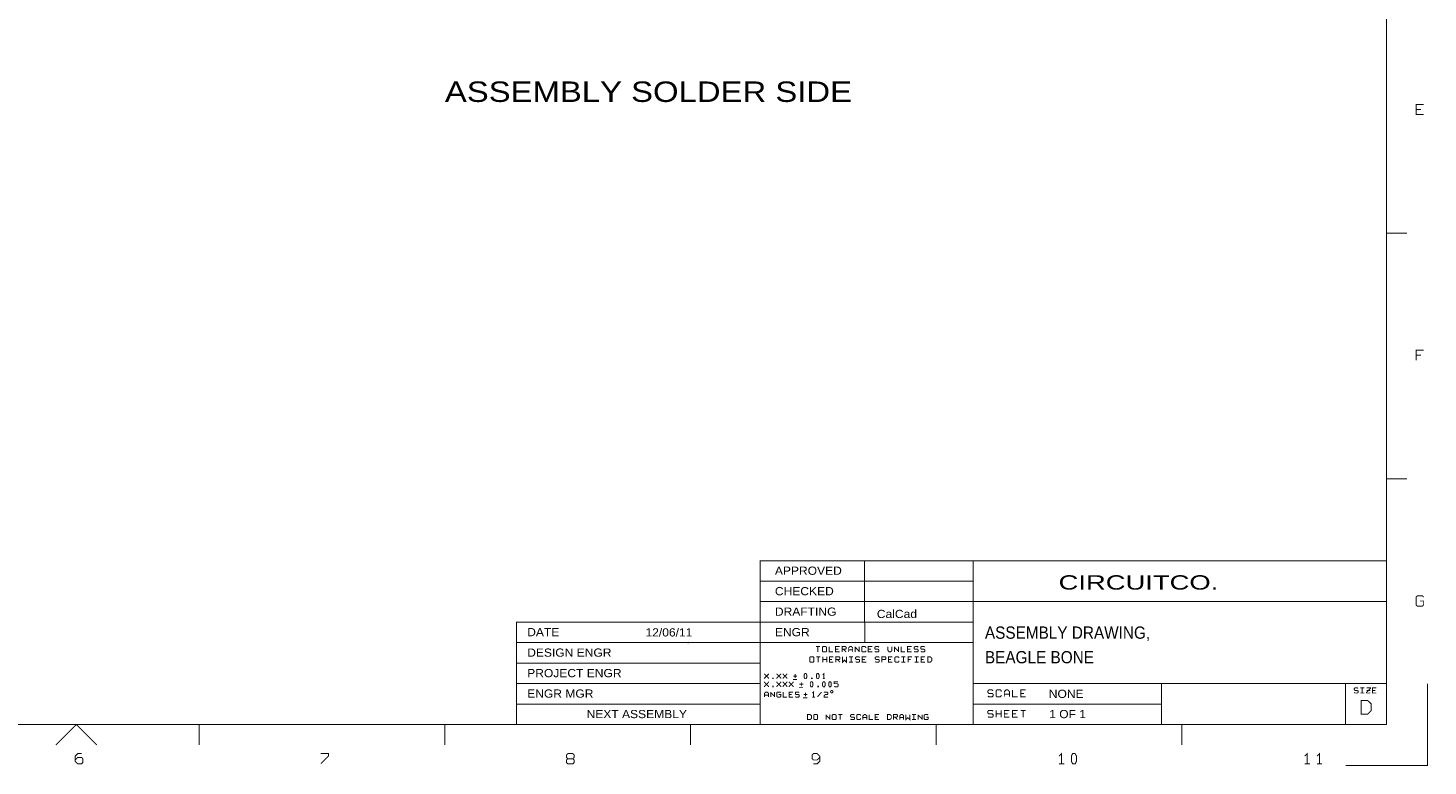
# Model space of a CAD drawing. Extents: x -14006 to 19506, y -9606 to 12409.
# Tile 14 of 29: x 2409 to 19506, y -9606 to -598. Entities that reach past the tile are written whole.
import ezdxf

# ---------------------------------------------------------------- set-up
doc = ezdxf.new("R2010")
doc.units = 0
doc.layers.add('1', color=7, linetype='CONTINUOUS')

msp = doc.modelspace()

# ---------------------------------------------------------------- linework, layer by layer
at = {"layer": '1', "const_width": 12}
for points in [[(19000, -9100), (19000, 11900)], [(19453, -1654), (19360, -1654), (19360, -1530), (19453, -1530)], [(19360, -1592), (19422, -1592)], [(19250, -3100), (19000, -3100)], [(19453, -4530), (19360, -4530), (19360, -4654)], [(19360, -4592), (19422, -4592)], [(19250, -6100), (19000, -6100)], [(12850, -7100), (13950, -7100), (13950, -7600), (12625, -7600), (12625, -7100), (12850, -7100), (11350, -7100), (11350, -9100)], [(19000, -7100), (13950, -7100)], [(11350, -7350), (12850, -7350), (13950, -7350)], [(11350, -7600), (12850, -7600)], [(12625, -7850), (12625, -7600)], [(13950, -9100), (13950, -7600), (19000, -7600)], [(19000, -7650), (19000, -7600)], [(19453, -7546), (19438, -7530), (19376, -7530), (19360, -7546), (19360, -7639), (19376, -7654), (19438, -7654), (19453, -7639), (19453, -7592), (19407, -7592)], [(13950, -7850), (11350, -7850), (8375, -7850), (8375, -9100)], [(12630.1, -7847.1), (12630.1, -8097.1)], [(13950, -8100), (11350, -8100), (8375, -8100)], [(12031, -8148), (12055, -8148), (12055, -8214)], [(12080, -8148), (12031, -8148)], [(12240, -8214), (12191, -8214), (12191, -8148)], [(12320, -8214), (12271, -8214), (12271, -8148), (12320, -8148)], [(12271, -8181), (12304, -8181)], [(12351, -8181), (12392, -8181), (12400, -8173), (12400, -8156), (12392, -8148), (12351, -8148), (12351, -8214)], [(12367, -8181), (12400, -8214)], [(12431, -8214), (12431, -8164), (12447, -8148), (12464, -8148), (12480, -8164), (12480, -8214)], [(12480, -8189), (12431, -8189)], [(12511, -8148), (12511, -8214)], [(12511, -8156), (12560, -8206)], [(12560, -8214), (12560, -8148)], [(12640, -8197), (12640, -8206), (12632, -8214), (12599, -8214), (12591, -8206), (12591, -8156), (12599, -8148), (12632, -8148), (12640, -8156), (12640, -8164)], [(12720, -8214), (12671, -8214), (12671, -8148), (12720, -8148)], [(12671, -8181), (12704, -8181)], [(12751, -8206), (12759, -8214), (12792, -8214), (12800, -8206), (12800, -8189), (12792, -8181), (12759, -8181), (12751, -8173), (12751, -8156), (12759, -8148), (12792, -8148), (12800, -8156)], [(12911, -8148), (12911, -8197), (12927, -8214), (12944, -8214), (12960, -8197), (12960, -8148)], [(12991, -8148), (12991, -8214)], [(13040, -8206), (12991, -8156)], [(13040, -8214), (13040, -8148)], [(13071, -8148), (13071, -8214), (13120, -8214)], [(13200, -8214), (13151, -8214), (13151, -8148), (13200, -8148)], [(13151, -8181), (13184, -8181)], [(13231, -8206), (13239, -8214), (13272, -8214), (13280, -8206), (13280, -8189), (13272, -8181), (13239, -8181), (13231, -8173), (13231, -8156), (13239, -8148), (13272, -8148), (13280, -8156)], [(13311, -8206), (13319, -8214), (13352, -8214), (13360, -8206), (13360, -8189), (13352, -8181), (13319, -8181), (13311, -8173), (13311, -8156), (13319, -8148), (13352, -8148), (13360, -8156)], [(8375, -8350), (11350, -8350)], [(12036, -8273), (12060, -8273), (12060, -8339)], [(12085, -8273), (12036, -8273)], [(12116, -8273), (12116, -8339)], [(12116, -8306), (12165, -8306)], [(12165, -8339), (12165, -8273)], [(12245, -8339), (12196, -8339), (12196, -8273), (12245, -8273)], [(12196, -8306), (12229, -8306)], [(12276, -8306), (12317, -8306), (12325, -8298), (12325, -8281), (12317, -8273), (12276, -8273), (12276, -8339)], [(12325, -8339), (12292, -8306)], [(12405, -8273), (12405, -8339), (12380, -8314), (12356, -8339), (12356, -8273)], [(12436, -8273), (12485, -8273)], [(12436, -8339), (12485, -8339)], [(12460, -8273), (12460, -8339)], [(12516, -8331), (12524, -8339), (12557, -8339), (12565, -8331), (12565, -8314), (12557, -8306), (12524, -8306), (12516, -8298), (12516, -8281), (12524, -8273), (12557, -8273), (12565, -8281)], [(12645, -8339), (12596, -8339), (12596, -8273), (12645, -8273)], [(12596, -8306), (12629, -8306)], [(12805, -8281), (12797, -8273), (12764, -8273), (12756, -8281), (12756, -8298), (12764, -8306), (12797, -8306), (12805, -8314), (12805, -8331), (12797, -8339), (12764, -8339), (12756, -8331)], [(12836, -8306), (12877, -8306), (12885, -8298), (12885, -8281), (12877, -8273), (12836, -8273), (12836, -8339)], [(12965, -8273), (12916, -8273), (12916, -8339), (12965, -8339)], [(12949, -8306), (12916, -8306)], [(13045, -8322), (13045, -8331), (13037, -8339), (13004, -8339), (12996, -8331), (12996, -8281), (13004, -8273), (13037, -8273), (13045, -8281), (13045, -8289)], [(13076, -8273), (13125, -8273)], [(13125, -8339), (13076, -8339)], [(13100, -8339), (13100, -8273)], [(13205, -8273), (13156, -8273), (13156, -8339)], [(13156, -8306), (13189, -8306)], [(13236, -8273), (13285, -8273)], [(13285, -8339), (13236, -8339)], [(13260, -8339), (13260, -8273)], [(13365, -8273), (13316, -8273), (13316, -8339), (13365, -8339)], [(13349, -8306), (13316, -8306)], [(11452, -8540), (11452, -8532), (11405, -8485), (11405, -8478)], [(11452, -8478), (11452, -8485), (11405, -8532), (11405, -8540)], [(11602, -8540), (11602, -8532), (11555, -8485), (11555, -8478)], [(11602, -8478), (11602, -8485), (11555, -8532), (11555, -8540)], [(11630, -8540), (11630, -8532), (11677, -8485), (11677, -8478)], [(11677, -8540), (11677, -8532), (11630, -8485), (11630, -8478)], [(11800, -8550), (11750, -8550)], [(11755, -8509), (11802, -8509)], [(11778, -8532), (11778, -8485)], [(12128, -8540), (12128, -8478), (12113, -8493)], [(12113, -8540), (12144, -8540)], [(8375, -8600), (11350, -8600)], [(11405, -8578), (11405, -8585), (11452, -8632), (11452, -8640)], [(11405, -8640), (11405, -8632), (11452, -8585)], [(11452, -8765), (11452, -8718), (11436, -8703), (11421, -8703), (11405, -8718), (11405, -8765)], [(11452, -8585), (11452, -8578)], [(11480, -8703), (11480, -8765)], [(11527, -8757), (11480, -8710)], [(11527, -8765), (11527, -8703)], [(11555, -8640), (11555, -8632), (11602, -8585), (11602, -8578)], [(11555, -8578), (11555, -8585), (11602, -8632), (11602, -8640)], [(11602, -8710), (11594, -8703), (11563, -8703), (11555, -8710), (11555, -8757), (11563, -8765), (11594, -8765), (11602, -8757), (11602, -8734), (11578, -8734)], [(11630, -8578), (11630, -8585), (11677, -8632), (11677, -8640)], [(11630, -8640), (11630, -8632), (11677, -8585), (11677, -8578)], [(11677, -8765), (11630, -8765), (11630, -8703)], [(11705, -8640), (11705, -8632), (11752, -8585), (11752, -8578)], [(11705, -8578), (11705, -8585), (11752, -8632), (11752, -8640)], [(11752, -8765), (11705, -8765), (11705, -8703), (11752, -8703)], [(11827, -8710), (11819, -8703), (11788, -8703), (11780, -8710), (11780, -8726), (11788, -8734), (11819, -8734), (11827, -8741), (11827, -8757), (11819, -8765), (11788, -8765), (11780, -8757)], [(11875, -8650), (11825, -8650)], [(11830, -8609), (11877, -8609)], [(11853, -8632), (11853, -8585)], [(11903, -8757), (11903, -8710)], [(11988, -8718), (12003, -8703), (12003, -8765)], [(12055, -8765), (12055, -8757), (12094, -8710), (12094, -8703)], [(12130, -8710), (12138, -8703), (12169, -8703), (12177, -8710), (12177, -8726), (12169, -8734), (12146, -8734), (12130, -8749), (12130, -8765), (12177, -8765)], [(12255, -8632), (12263, -8640), (12294, -8640), (12302, -8632), (12302, -8609), (12294, -8601), (12255, -8601), (12255, -8578), (12302, -8578)], [(13950, -8600), (16250, -8600)], [(14194, -8689), (14184, -8678), (14142, -8678), (14132, -8689), (14132, -8709), (14142, -8720), (14184, -8720), (14194, -8730), (14194, -8751), (14184, -8761), (14142, -8761), (14132, -8751)], [(14294, -8740), (14294, -8751), (14284, -8761), (14242, -8761), (14232, -8751), (14232, -8689), (14242, -8678), (14284, -8678), (14294, -8689), (14294, -8699)], [(14394, -8761), (14394, -8699), (14373, -8678), (14353, -8678), (14332, -8699), (14332, -8761)], [(14494, -8761), (14432, -8761), (14432, -8678)], [(14594, -8761), (14532, -8761), (14532, -8678), (14594, -8678)], [(14532, -8720), (14573, -8720)], [(16250, -9100), (16250, -8600), (18500, -8600)], [(19500, -8600), (19500, -9600), (18500, -9600)], [(19000, -8600), (18500, -8600), (18500, -9100)], [(18652, -8660), (18644, -8653), (18613, -8653), (18605, -8660), (18605, -8676), (18613, -8684), (18644, -8684), (18652, -8691), (18652, -8707), (18644, -8715), (18613, -8715), (18605, -8707)], [(18680, -8653), (18727, -8653)], [(18680, -8715), (18727, -8715)], [(18703, -8715), (18703, -8653)], [(18755, -8653), (18802, -8653), (18802, -8660), (18755, -8707), (18755, -8715), (18802, -8715)], [(18802, -8684), (18755, -8684)], [(18877, -8653), (18830, -8653), (18830, -8715), (18877, -8715)], [(18861, -8684), (18830, -8684)], [(11350, -8850), (8375, -8850)], [(11405, -8741), (11452, -8741)], [(11736, -8734), (11705, -8734)], [(11925, -8775), (11875, -8775)], [(11880, -8734), (11927, -8734)], [(12019, -8765), (11988, -8765)], [(16250, -8850), (13950, -8850)], [(14332, -8730), (14394, -8730)], [(12155, -9040), (12155, -8978)], [(12155, -8985), (12202, -9032)], [(12202, -9040), (12202, -8978)], [(12328, -9040), (12328, -8978), (12305, -8978), (12352, -8978)], [(12502, -8985), (12494, -8978), (12463, -8978), (12455, -8985), (12455, -9001), (12463, -9009), (12494, -9009), (12502, -9016), (12502, -9032), (12494, -9040), (12463, -9040), (12455, -9032)], [(12577, -9024), (12577, -9032), (12569, -9040), (12538, -9040), (12530, -9032), (12530, -8985), (12538, -8978), (12569, -8978), (12577, -8985), (12577, -8993)], [(12652, -9040), (12652, -8993), (12636, -8978), (12621, -8978), (12605, -8993), (12605, -9040)], [(12605, -9016), (12652, -9016)], [(12727, -9040), (12680, -9040), (12680, -8978)], [(12802, -8978), (12755, -8978), (12755, -9040), (12802, -9040)], [(12755, -9009), (12786, -9009)], [(12980, -9040), (12980, -8978), (13019, -8978), (13027, -8985), (13027, -9001), (13019, -9009), (12980, -9009)], [(12996, -9009), (13027, -9040)], [(13055, -9040), (13055, -8993), (13071, -8978), (13086, -8978), (13102, -8993), (13102, -9040)], [(13102, -9016), (13055, -9016)], [(13130, -8978), (13130, -9040), (13153, -9016), (13177, -9040), (13177, -8978)], [(13205, -8978), (13252, -8978)], [(13205, -9040), (13252, -9040)], [(13228, -8978), (13228, -9040)], [(13280, -9040), (13280, -8978)], [(13280, -8985), (13327, -9032)], [(13327, -9040), (13327, -8978)], [(13402, -8985), (13394, -8978), (13363, -8978), (13355, -8985), (13355, -9032), (13363, -9040), (13394, -9040), (13402, -9032), (13402, -9009), (13378, -9009)], [(14194, -8939), (14184, -8928), (14142, -8928), (14132, -8939), (14132, -8959), (14142, -8970), (14184, -8970), (14194, -8980), (14194, -9001), (14184, -9011), (14142, -9011), (14132, -9001)], [(14232, -9011), (14232, -8928)], [(14232, -8970), (14294, -8970)], [(14294, -9011), (14294, -8928)], [(14394, -8928), (14332, -8928), (14332, -9011), (14394, -9011)], [(14332, -8970), (14373, -8970)], [(14494, -9011), (14432, -9011), (14432, -8928), (14494, -8928)], [(14432, -8970), (14473, -8970)], [(14532, -8928), (14563, -8928), (14563, -9011)], [(14594, -8928), (14532, -8928)], [(19000, -9100), (-13500, -9100)], [(2750, -9350), (3000, -9100), (3250, -9350)], [(4500, -9100), (4500, -9350)], [(7500, -9350), (7500, -9100)], [(10500, -9100), (10500, -9350)], [(13500, -9100), (13500, -9350)], [(13950, -9100), (14000, -9100)], [(16500, -9350), (16500, -9100)], [(3063, -9455), (3016, -9455), (2985, -9486), (2985, -9548), (3016, -9579), (3063, -9579), (3078, -9564), (3078, -9517), (3063, -9502), (3016, -9502), (2985, -9533)], [(5985, -9579), (6078, -9486), (6078, -9455), (5985, -9455)], [(9001, -9517), (8985, -9502), (8985, -9471), (9001, -9455), (9063, -9455), (9078, -9471), (9078, -9502), (9063, -9517), (9078, -9533), (9078, -9564), (9063, -9579), (9001, -9579), (8985, -9564), (8985, -9533), (9001, -9517), (9063, -9517)], [(12078, -9502), (12047, -9533), (12001, -9533), (11985, -9517), (11985, -9471), (12001, -9455), (12047, -9455), (12078, -9486), (12078, -9502), (12078, -9548), (12047, -9579), (12001, -9579)], [(15032, -9579), (15032, -9455), (15001, -9486)], [(15063, -9579), (15001, -9579)], [(18001, -9486), (18032, -9455), (18032, -9579)], [(18001, -9579), (18063, -9579)], [(18182, -9579), (18182, -9455), (18151, -9486)], [(18151, -9579), (18213, -9579)]]:
    msp.add_lwpolyline(points, dxfattribs=at)
for points in [[(10470, -8104), (10467, -8102), (10467, -8098), (10470, -8096), (10474, -8098), (10474, -8102)], [(12111, -8206), (12119, -8214), (12152, -8214), (12160, -8206), (12160, -8156), (12152, -8148), (12119, -8148), (12111, -8156)], [(11956, -8331), (11964, -8339), (11997, -8339), (12005, -8331), (12005, -8281), (11997, -8273), (11964, -8273), (11956, -8281)], [(13396, -8339), (13429, -8339), (13445, -8322), (13445, -8289), (13429, -8273), (13396, -8273)], [(11503, -8540), (11511, -8540), (11511, -8532), (11503, -8532)], [(11896, -8540), (11888, -8524), (11888, -8493), (11896, -8478), (11911, -8478), (11919, -8493), (11919, -8524), (11911, -8540)], [(11978, -8540), (11986, -8540), (11986, -8532), (11978, -8532)], [(12046, -8540), (12038, -8524), (12038, -8493), (12046, -8478), (12061, -8478), (12069, -8493), (12069, -8524), (12061, -8540)], [(11503, -8640), (11511, -8640), (11511, -8632), (11503, -8632)], [(11971, -8640), (11963, -8624), (11963, -8593), (11971, -8578), (11986, -8578), (11994, -8593), (11994, -8624), (11986, -8640)], [(12053, -8640), (12061, -8640), (12061, -8632), (12053, -8632)], [(12121, -8640), (12113, -8624), (12113, -8593), (12121, -8578), (12136, -8578), (12144, -8593), (12144, -8624), (12136, -8640)], [(12196, -8640), (12188, -8624), (12188, -8593), (12196, -8578), (12211, -8578), (12219, -8593), (12219, -8624), (12211, -8640)], [(12240, -8700), (12238, -8692), (12233, -8687), (12225, -8685), (12218, -8687), (12212, -8692), (12210, -8700), (12212, -8707), (12218, -8713), (12225, -8715), (12233, -8713), (12238, -8707)], [(18689, -8972), (18771, -8972), (18813, -8931), (18813, -8848), (18771, -8807), (18689, -8807)], [(11930, -9040), (11961, -9040), (11977, -9024), (11977, -8993), (11961, -8978), (11930, -8978)], [(12005, -9032), (12013, -9040), (12044, -9040), (12052, -9032), (12052, -8985), (12044, -8978), (12013, -8978), (12005, -8985)], [(12230, -9032), (12238, -9040), (12269, -9040), (12277, -9032), (12277, -8985), (12269, -8978), (12238, -8978), (12230, -8985)], [(12905, -9040), (12936, -9040), (12952, -9024), (12952, -8993), (12936, -8978), (12905, -8978)], [(15166, -9579), (15151, -9548), (15151, -9486), (15166, -9455), (15197, -9455), (15213, -9486), (15213, -9548), (15197, -9579)]]:
    msp.add_lwpolyline(points, close=True, dxfattribs=at)

# ---------------------------------------------------------------- texts
at = {"layer": '1'}
for s, height, width, p in [('ASSEMBLY SOLDER SIDE', 250, 1.2, (7500, -1500)), ('APPROVED', 100, 1.1, (11530.1, -7272.1)), ('CIRCUITCO.', 175, 1.428571, (14994.9, -7452.9)), ('CHECKED', 100, 1.1, (11530.1, -7522.1)), ('DRAFTING', 100, 1.1, (11530.1, -7772.1)), ('CalCad', 100, 1.1, (12775, -7800)), ('DATE', 100, 1.1, (8505.1, -8022.1)), ('12/06/11', 100, 1.1, (9950, -8025)), ('ENGR', 100, 1.1, (11530.1, -8022.1)), ('ASSEMBLY DRAWING,', 150, 0.933333, (14094.9, -8052.9)), ('DESIGN ENGR', 100, 1.1, (8505.1, -8272.1)), ('BEAGLE BONE', 150, 0.933333, (14094.9, -8352.9)), ('PROJECT ENGR', 100, 1.1, (8505.1, -8522.1)), ('ENGR MGR', 100, 1.1, (8505.1, -8772.1)), ('NONE', 100, 1.1, (14875, -8775)), ('NEXT ASSEMBLY', 100, 1.1, (9230.1, -9022.1)), ('1 OF 1', 100, 1.1, (14880.1, -9022.1))]:
    msp.add_text(s, height=height, dxfattribs=dict(at, width=width)).set_placement(p)

doc.saveas('drawing.dxf')
